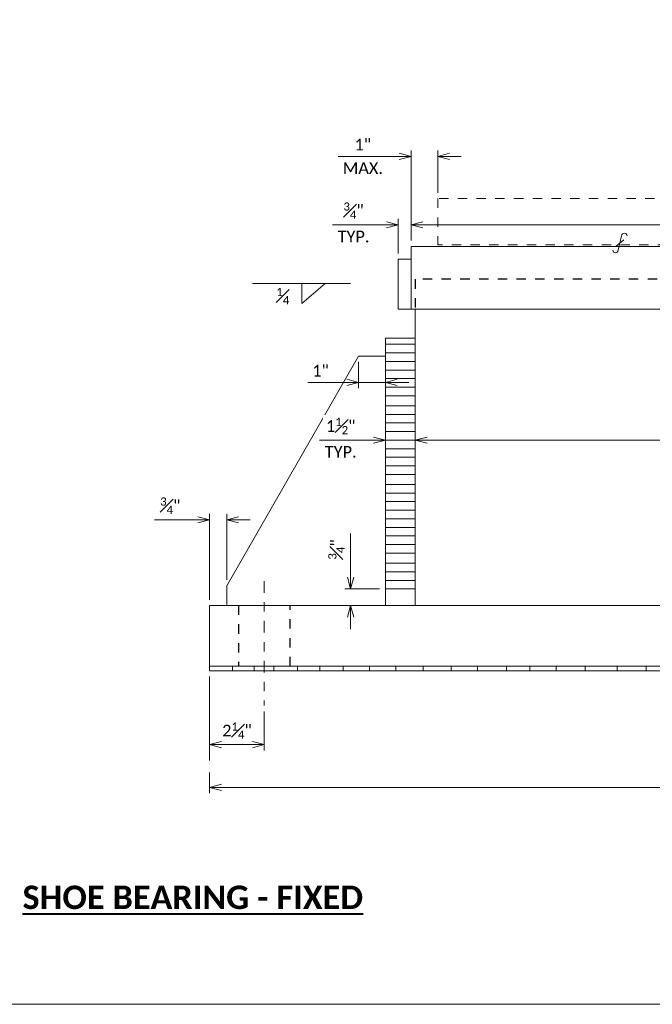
# Model space of a CAD drawing. Extents: x 5.9 to 37.4, y -13.6 to 7.4.
# Tile 2 of 8: x 12.9 to 19.7, y -13.6 to -3.1. Entities that reach past the tile are written whole.
import ezdxf

# ---------------------------------------------------------------- set-up
doc = ezdxf.new("R2010")
doc.units = 0
doc.header["$MEASUREMENT"] = 0
doc.linetypes.add('Wisdot2', pattern=[0.125, 0.0625, -0.0625])
doc.linetypes.add('Wisdot4', pattern=[0.28125, 0.125, -0.0625, 0.03125, -0.0625])
for name, color, linetype, lineweight in [('B_ANNO_DIM', 7, 'Continuous', 18), ('B_ANNO_SYMB', 7, 'Continuous', 18), ('B_ANNO_TEXT_TITLE', 7, 'Continuous', 40), ('B_BRG', 7, 'Continuous', 18), ('B_CNTR', 1, 'Wisdot4', 18), ('B_DETAIL_HIDDEN', 7, 'Wisdot2', 25), ('B_GIRD_BF', 2, 'Wisdot2', 18), ('B_STEEL', 92, 'Continuous', 18)]:
    doc.layers.add(name, color=color, linetype=linetype, lineweight=lineweight)
doc.layers.add('B_ANNO_NOPLOT', color=47, linetype='Continuous', lineweight=18, plot=False)
doc.styles.add('Annotative', font='calibri.ttf', dxfattribs={"height": 0.0625})
doc.styles.get("Standard").update_dxf_attribs({"font": 'calibri.ttf'})
doc.styles.add('Title', font='calibrib.ttf', dxfattribs={"height": 0.125})
doc.dimstyles.new('Annotative', dxfattribs={"dimscale": 0, "dimtxt": 0.0625, "dimasz": 0.0625, "dimexe": 0.03125, "dimexo": 0.03125, "dimgap": 0.03125, "dimtad": 1, "dimdec": 3, "dimzin": 3, "dimdsep": 46, "dimlunit": 4, "dimtxsty": 'Standard', "dimblk": 'OPEN30', "dimcen": 0.03125, "dimaunit": 1, "dimadec": 0, "dimazin": 3, "dimtfac": 0.75, "dimtdec": 3, "dimtofl": 0, "dimtmove": 0, "dimatfit": 3, "dimldrblk": 'OPEN30', "dimfxl": 1, "dimtfill": 1, "dimfrac": 1, "dimtolj": 1, "dimtzin": 0, "dimarcsym": 0})

# ---------------------------------------------------------------- blocks, each defined once
blk = doc.blocks.new('_Open30')
at = {"color": 0, "linetype": 'ByBlock', "lineweight": -2}
for p, q in [((-1, 0.26794919), (0, 0)), ((0, 0), (-1, -0.26794919)), ((0, 0), (-1, 0))]:
    blk.add_line(p, q, dxfattribs=at)
blk = doc.blocks.new('*D25')
at = {"layer": 'B_ANNO_DIM', "color": 0, "transparency": 16777216}
for p, q in [((14.92888252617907, -12.1291625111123), (14.92888252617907, -12.91850160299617)), ((15.51188252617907, -12.5021625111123), (15.51188252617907, -12.91850160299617)), ((15.05388252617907, -12.85600160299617), (15.38688252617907, -12.85600160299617))]:
    blk.add_line(p, q, dxfattribs=at)
at = {"layer": 'Defpoints', "color": 0, "lineweight": -2, "transparency": 16777216}
for p in [(14.92888252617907, -12.0666625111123), (15.51188252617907, -12.4396625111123)]:
    blk.add_point(p, dxfattribs=at)
at = {"layer": 'B_ANNO_DIM', "color": 0, "transparency": 16777216, "xscale": 0.125, "yscale": 0.125, "zscale": 0.125, "rotation": 180}
blk.add_blockref('_Open30', (14.92888252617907, -12.85600160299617), dxfattribs=at)
at = {"layer": 'B_ANNO_DIM', "color": 0, "transparency": 16777216, "xscale": 0.125, "yscale": 0.125, "zscale": 0.125}
blk.add_blockref('_Open30', (15.51188252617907, -12.85600160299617), dxfattribs=at)
at = {"layer": 'B_ANNO_DIM', "color": 0, "transparency": 16777216, "insert": (15.22038252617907, -12.70569871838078), "char_height": 0.125, "attachment_point": 5, "bg_fill": 3, "box_fill_scale": 1.25, "bg_fill_color": 256, "bg_fill_true_color": 13158600, "bg_fill_transparency": 0}
blk.add_mtext('\\A1;2{\\H0.7x;\\S1#4;}"', dxfattribs=at)
at = {"layer": 'Defpoints', "color": 0, "lineweight": -2, "transparency": 16777216}
blk.add_point((15.51188252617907, -12.85600160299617), dxfattribs=at)
blk = doc.blocks.new('*D80')
at = {"layer": 'B_ANNO_DIM', "color": 0, "transparency": 16777216}
for p, q in [((14.92888252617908, -12.1311625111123), (14.92888252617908, -13.0263518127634)), ((25.49888252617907, -12.1311625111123), (25.49888252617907, -13.37399972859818)), ((14.92888252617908, -13.1513518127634), (14.92888252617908, -13.37399972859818)), ((15.05388252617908, -13.31149972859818), (25.37388252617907, -13.31149972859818))]:
    blk.add_line(p, q, dxfattribs=at)
at = {"layer": 'Defpoints', "color": 0, "lineweight": -2, "transparency": 16777216}
for p in [(14.92888252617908, -12.0686625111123), (25.49888252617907, -12.0686625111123), (25.49888252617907, -13.31149972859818)]:
    blk.add_point(p, dxfattribs=at)
at = {"layer": 'B_ANNO_DIM', "color": 0, "transparency": 16777216, "xscale": 0.125, "yscale": 0.125, "zscale": 0.125, "rotation": 180}
blk.add_blockref('_Open30', (14.92888252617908, -13.31149972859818), dxfattribs=at)
at = {"layer": 'B_ANNO_DIM', "color": 0, "transparency": 16777216, "xscale": 0.125, "yscale": 0.125, "zscale": 0.125}
blk.add_blockref('_Open30', (25.49888252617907, -13.31149972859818), dxfattribs=at)
at = {"layer": 'B_ANNO_DIM', "color": 0, "transparency": 16777216, "insert": (20.21388252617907, -13.18558626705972), "char_height": 0.125, "attachment_point": 5, "bg_fill": 3, "box_fill_scale": 1.25, "bg_fill_color": 256, "bg_fill_true_color": 13158600, "bg_fill_transparency": 0}
blk.add_mtext('\\A1;2\'-7"', dxfattribs=at)
blk = doc.blocks.new('*D27')
at = {"layer": 'B_ANNO_DIM', "color": 0, "transparency": 16777216}
for p, q in [((14.80388252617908, -10.45843718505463), (14.3386485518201, -10.45843718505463)), ((14.92888252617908, -11.31016251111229), (14.92888252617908, -10.39593718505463)), ((15.11188252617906, -11.0991625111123), (15.11188252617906, -10.39593718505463)), ((15.23688252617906, -10.45843718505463), (15.36188252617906, -10.45843718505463))]:
    blk.add_line(p, q, dxfattribs=at)
at = {"layer": 'Defpoints', "color": 0, "lineweight": -2, "transparency": 16777216}
for p in [(14.92888252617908, -10.45843718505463), (15.11188252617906, -11.1616625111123), (14.92888252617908, -11.37266251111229)]:
    blk.add_point(p, dxfattribs=at)
at = {"layer": 'B_ANNO_DIM', "color": 0, "transparency": 16777216, "xscale": 0.125, "yscale": 0.125, "zscale": 0.125}
blk.add_blockref('_Open30', (14.92888252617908, -10.45843718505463), dxfattribs=at)
at = {"layer": 'B_ANNO_DIM', "color": 0, "transparency": 16777216, "xscale": 0.125, "yscale": 0.125, "zscale": 0.125, "rotation": 180}
blk.add_blockref('_Open30', (15.11188252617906, -10.45843718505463), dxfattribs=at)
at = {"layer": 'B_ANNO_DIM', "color": 0, "transparency": 16777216, "insert": (14.50876553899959, -10.30715833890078), "char_height": 0.125, "attachment_point": 5, "bg_fill": 3, "box_fill_scale": 1.25, "bg_fill_color": 256, "bg_fill_true_color": 13158600, "bg_fill_transparency": 0}
blk.add_mtext('\\A1;{\\H0.7x;\\S3#4;}"', dxfattribs=at)
blk = doc.blocks.new('*D28')
at = {"layer": 'B_ANNO_DIM', "color": 0, "transparency": 16777216}
for p, q in [((16.43331674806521, -11.0696625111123), (16.43331674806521, -10.60442853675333)), ((16.74138252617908, -11.1946625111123), (16.37081674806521, -11.1946625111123)), ((16.74138252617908, -11.3726625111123), (16.37081674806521, -11.3726625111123)), ((16.43331674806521, -11.4976625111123), (16.43331674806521, -11.6226625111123))]:
    blk.add_line(p, q, dxfattribs=at)
at = {"layer": 'Defpoints', "color": 0, "lineweight": -2, "transparency": 16777216}
for p in [(16.43331674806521, -11.1946625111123), (16.80388252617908, -11.1946625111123), (16.80388252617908, -11.3726625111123)]:
    blk.add_point(p, dxfattribs=at)
at = {"layer": 'B_ANNO_DIM', "color": 0, "transparency": 16777216, "xscale": 0.125, "yscale": 0.125, "zscale": 0.125}
for p, rotation in [((16.43331674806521, -11.1946625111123), 270), ((16.43331674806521, -11.3726625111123), 90)]:
    blk.add_blockref('_Open30', p, dxfattribs=dict(at, rotation=rotation))
at = {"layer": 'B_ANNO_DIM', "color": 0, "transparency": 16777216, "insert": (16.28203790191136, -10.77454552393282), "char_height": 0.125, "attachment_point": 5, "rotation": 90, "bg_fill": 3, "box_fill_scale": 1.25, "bg_fill_color": 256, "bg_fill_true_color": 13158600, "bg_fill_transparency": 0}
blk.add_mtext('\\A1;{\\H0.7x;\\S3#4;}"', dxfattribs=at)
blk = doc.blocks.new('*D29')
at = {"layer": 'B_ANNO_DIM', "color": 0, "transparency": 16777216}
for p, q in [((16.51900063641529, -8.775162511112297), (16.51900063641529, -9.055788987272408)), ((15.97652367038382, -8.993288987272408), (16.51900063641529, -8.993288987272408)), ((16.39400063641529, -8.993288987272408), (16.26900063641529, -8.993288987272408)), ((16.80388252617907, -8.993288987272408), (16.51900063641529, -8.993288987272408)), ((16.80388252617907, -8.981162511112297), (16.80388252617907, -8.930788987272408)), ((16.92888252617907, -8.993288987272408), (17.05388252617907, -8.993288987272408))]:
    blk.add_line(p, q, dxfattribs=at)
at = {"layer": 'Defpoints', "color": 0, "lineweight": -2, "transparency": 16777216}
for p in [(16.51900063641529, -8.712662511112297), (16.51900063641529, -8.993288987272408), (16.80388252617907, -9.043662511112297)]:
    blk.add_point(p, dxfattribs=at)
at = {"layer": 'B_ANNO_DIM', "color": 0, "transparency": 16777216, "xscale": 0.125, "yscale": 0.125, "zscale": 0.125}
blk.add_blockref('_Open30', (16.51900063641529, -8.993288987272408), dxfattribs=at)
at = {"layer": 'B_ANNO_DIM', "color": 0, "transparency": 16777216, "xscale": 0.125, "yscale": 0.125, "zscale": 0.125, "rotation": 180}
blk.add_blockref('_Open30', (16.80388252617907, -8.993288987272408), dxfattribs=at)
at = {"layer": 'B_ANNO_DIM', "color": 0, "transparency": 16777216, "insert": (16.11258136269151, -8.868144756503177), "char_height": 0.125, "attachment_point": 5, "bg_fill": 3, "box_fill_scale": 1.25, "bg_fill_color": 256, "bg_fill_true_color": 13158600, "bg_fill_transparency": 0}
blk.add_mtext('\\A1;1"', dxfattribs=at)
blk = doc.blocks.new('*D30')
at = {"layer": 'B_ANNO_DIM', "color": 0, "transparency": 16777216}
for p, q in [((16.81588252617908, -7.31230941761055), (16.23847868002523, -7.31230941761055)), ((16.94088252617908, -7.617162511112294), (16.94088252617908, -7.24980941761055)), ((17.07788252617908, -7.480162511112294), (17.07788252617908, -7.24980941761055)), ((17.20288252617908, -7.31230941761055), (17.32788252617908, -7.31230941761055))]:
    blk.add_line(p, q, dxfattribs=at)
at = {"layer": 'Defpoints', "color": 0, "lineweight": -2, "transparency": 16777216}
for p in [(16.94088252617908, -7.31230941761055), (17.07788252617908, -7.542662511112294), (16.94088252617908, -7.679662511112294)]:
    blk.add_point(p, dxfattribs=at)
at = {"layer": 'B_ANNO_DIM', "color": 0, "transparency": 16777216, "xscale": 0.125, "yscale": 0.125, "zscale": 0.125}
blk.add_blockref('_Open30', (16.94088252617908, -7.31230941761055), dxfattribs=at)
at = {"layer": 'B_ANNO_DIM', "color": 0, "transparency": 16777216, "xscale": 0.125, "yscale": 0.125, "zscale": 0.125, "rotation": 180}
blk.add_blockref('_Open30', (17.07788252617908, -7.31230941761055), dxfattribs=at)
at = {"layer": 'B_ANNO_DIM', "color": 0, "transparency": 16777216, "char_height": 0.125, "attachment_point": 5, "bg_fill": 3, "box_fill_scale": 1.25, "bg_fill_color": 256, "bg_fill_true_color": 13158600, "bg_fill_transparency": 0}
for s, insert in [('\\A1;{\\H0.7x;\\S3#4;}" ', (16.46468060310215, -7.161030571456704)), ('\\A1;TYP.', (16.46468060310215, -7.437742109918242))]:
    blk.add_mtext(s, dxfattribs=dict(at, insert=insert))
blk = doc.blocks.new('*D81')
at = {"layer": 'B_ANNO_DIM', "color": 0, "transparency": 16777216}
for p, q in [((16.67888252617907, -9.608662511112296), (16.10147868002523, -9.608662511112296)), ((16.80388252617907, -9.579162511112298), (16.80388252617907, -9.671162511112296)), ((17.12388252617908, -9.579162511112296), (17.12388252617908, -9.671162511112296)), ((17.24888252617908, -9.608662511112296), (17.37388252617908, -9.608662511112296))]:
    blk.add_line(p, q, dxfattribs=at)
at = {"layer": 'Defpoints', "color": 0, "lineweight": -2, "transparency": 16777216}
for p in [(16.80388252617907, -9.516662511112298), (17.12388252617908, -9.516662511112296), (16.80388252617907, -9.608662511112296)]:
    blk.add_point(p, dxfattribs=at)
at = {"layer": 'B_ANNO_DIM', "color": 0, "transparency": 16777216, "xscale": 0.125, "yscale": 0.125, "zscale": 0.125}
blk.add_blockref('_Open30', (16.80388252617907, -9.608662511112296), dxfattribs=at)
at = {"layer": 'B_ANNO_DIM', "color": 0, "transparency": 16777216, "xscale": 0.125, "yscale": 0.125, "zscale": 0.125, "rotation": 180}
blk.add_blockref('_Open30', (17.12388252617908, -9.608662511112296), dxfattribs=at)
at = {"layer": 'B_ANNO_DIM', "color": 0, "transparency": 16777216, "char_height": 0.125, "attachment_point": 5, "bg_fill": 3, "box_fill_scale": 1.25, "bg_fill_color": 256, "bg_fill_true_color": 13158600, "bg_fill_transparency": 0}
for s, insert in [('\\A1;1{\\H0.7x;\\S1#2;}"', (16.32768060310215, -9.458124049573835)), ('\\A1;TYP.', (16.32768060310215, -9.734095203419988))]:
    blk.add_mtext(s, dxfattribs=dict(at, insert=insert))
blk = doc.blocks.new('*D31')
at = {"layer": 'B_ANNO_DIM', "color": 0, "transparency": 16777216}
for p, q in [((17.12388252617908, -9.579162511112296), (17.12388252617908, -9.671162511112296)), ((17.24888252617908, -9.608662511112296), (23.17888252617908, -9.608662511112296)), ((23.30388252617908, -9.579162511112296), (23.30388252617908, -9.671162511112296))]:
    blk.add_line(p, q, dxfattribs=at)
at = {"layer": 'Defpoints', "color": 0, "lineweight": -2, "transparency": 16777216}
for p in [(17.12388252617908, -9.516662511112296), (23.30388252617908, -9.516662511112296), (23.30388252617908, -9.608662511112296)]:
    blk.add_point(p, dxfattribs=at)
at = {"layer": 'B_ANNO_DIM', "color": 0, "transparency": 16777216, "xscale": 0.125, "yscale": 0.125, "zscale": 0.125, "rotation": 180}
blk.add_blockref('_Open30', (17.12388252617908, -9.608662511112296), dxfattribs=at)
at = {"layer": 'B_ANNO_DIM', "color": 0, "transparency": 16777216, "xscale": 0.125, "yscale": 0.125, "zscale": 0.125}
blk.add_blockref('_Open30', (23.30388252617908, -9.608662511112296), dxfattribs=at)
at = {"layer": 'B_ANNO_DIM', "color": 0, "transparency": 16777216, "insert": (20.21388252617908, -9.458311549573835), "char_height": 0.125, "attachment_point": 5, "bg_fill": 3, "box_fill_scale": 1.25, "bg_fill_color": 256, "bg_fill_true_color": 13158600, "bg_fill_transparency": 0}
blk.add_mtext('\\A1;"E" - {\\H0.7x;\\S1#4;}"', dxfattribs=at)
blk = doc.blocks.new('*D34')
at = {"layer": 'B_ANNO_DIM', "color": 0, "transparency": 16777216}
for p, q in [((16.95288252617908, -6.582343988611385), (16.299709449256, -6.582343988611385)), ((17.07788252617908, -7.480162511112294), (17.07788252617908, -6.519843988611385)), ((17.36276441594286, -6.970162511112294), (17.36276441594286, -6.519843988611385)), ((17.48776441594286, -6.582343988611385), (17.61276441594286, -6.582343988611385))]:
    blk.add_line(p, q, dxfattribs=at)
at = {"layer": 'Defpoints', "color": 0, "lineweight": -2, "transparency": 16777216}
for p in [(17.07788252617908, -6.582343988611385), (17.36276441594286, -7.032662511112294), (17.07788252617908, -7.542662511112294)]:
    blk.add_point(p, dxfattribs=at)
at = {"layer": 'B_ANNO_DIM', "color": 0, "transparency": 16777216, "xscale": 0.125, "yscale": 0.125, "zscale": 0.125}
blk.add_blockref('_Open30', (17.07788252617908, -6.582343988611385), dxfattribs=at)
at = {"layer": 'B_ANNO_DIM', "color": 0, "transparency": 16777216, "xscale": 0.125, "yscale": 0.125, "zscale": 0.125, "rotation": 180}
blk.add_blockref('_Open30', (17.36276441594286, -6.582343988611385), dxfattribs=at)
at = {"layer": 'B_ANNO_DIM', "color": 0, "transparency": 16777216, "char_height": 0.125, "attachment_point": 5, "bg_fill": 3, "box_fill_scale": 1.25, "bg_fill_color": 256, "bg_fill_true_color": 13158600, "bg_fill_transparency": 0}
for s, insert in [('\\A1;1" ', (16.56379598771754, -6.457199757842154)), ('\\A1;MAX.', (16.56379598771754, -6.707776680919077))]:
    blk.add_mtext(s, dxfattribs=dict(at, insert=insert))
blk = doc.blocks.new('*D35')
at = {"layer": 'B_ANNO_DIM', "color": 0, "transparency": 16777216}
for p, q in [((17.07788252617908, -7.480162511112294), (17.07788252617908, -7.24980941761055)), ((17.20288252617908, -7.31230941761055), (23.22488252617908, -7.31230941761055)), ((23.34988252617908, -7.480162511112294), (23.34988252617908, -7.24980941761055))]:
    blk.add_line(p, q, dxfattribs=at)
at = {"layer": 'Defpoints', "color": 0, "lineweight": -2, "transparency": 16777216}
for p in [(23.34988252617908, -7.31230941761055), (17.07788252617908, -7.542662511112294), (23.34988252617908, -7.542662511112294)]:
    blk.add_point(p, dxfattribs=at)
at = {"layer": 'B_ANNO_DIM', "color": 0, "transparency": 16777216, "xscale": 0.125, "yscale": 0.125, "zscale": 0.125, "rotation": 180}
blk.add_blockref('_Open30', (17.07788252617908, -7.31230941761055), dxfattribs=at)
at = {"layer": 'B_ANNO_DIM', "color": 0, "transparency": 16777216, "xscale": 0.125, "yscale": 0.125, "zscale": 0.125}
blk.add_blockref('_Open30', (23.34988252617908, -7.31230941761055), dxfattribs=at)
at = {"layer": 'B_ANNO_DIM', "color": 0, "transparency": 16777216, "insert": (20.21388252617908, -7.18730941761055), "char_height": 0.125, "attachment_point": 5, "bg_fill": 3, "box_fill_scale": 1.25, "bg_fill_color": 256, "bg_fill_true_color": 13158600, "bg_fill_transparency": 0}
blk.add_mtext('\\A1;"E"', dxfattribs=at)
blk = doc.blocks.new('SHOE BEARING - FIXED')
at = {"layer": 'B_ANNO_DIM'}
for p, q in [((16.43088252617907, -7.938063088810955), (15.38688252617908, -7.938063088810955)), ((15.91388252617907, -7.938063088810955), (15.91388252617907, -8.152063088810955)), ((15.91388252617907, -8.152063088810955), (16.16088252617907, -7.938063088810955))]:
    blk.add_line(p, q, dxfattribs=at)
at = {"layer": 'B_ANNO_SYMB'}
for p, q in [((19.32588252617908, -7.429662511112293), (19.28888252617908, -7.583662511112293)), ((19.34788252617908, -7.471662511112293), (19.26788252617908, -7.540662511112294))]:
    blk.add_line(p, q, dxfattribs=at)
for centre, radius, start, end in [((19.35488252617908, -7.431662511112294), 0.03006659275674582, 3.814072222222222, 176.0548111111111), ((19.25988252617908, -7.580662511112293), 0.0291547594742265, 185.9061416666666, 354.0938583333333)]:
    blk.add_arc(centre, radius, start, end, dxfattribs=at)
at = {"layer": 'B_BRG'}
blk.add_line((14.92888252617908, -12.0686625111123), (14.92888252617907, -12.0206625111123), dxfattribs=at)
at = {"layer": 'B_BRG', "flags": 128}
for points in [[(14.92888252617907, -12.0206625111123), (14.92888252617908, -12.0686625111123), (15.17288252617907, -12.0686625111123), (15.17288252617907, -12.0206625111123), (14.92888252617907, -12.0206625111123)], [(15.40488252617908, -12.0206625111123), (15.40488252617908, -12.0686625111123), (15.61488252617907, -12.0686625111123), (15.61488252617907, -12.0206625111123), (15.40488252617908, -12.0206625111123)], [(15.86488252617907, -12.0206625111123), (15.86488252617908, -12.0686625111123), (16.10488252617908, -12.0686625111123), (16.10488252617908, -12.0206625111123), (15.86488252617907, -12.0206625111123)], [(16.35488252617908, -12.0206625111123), (16.35488252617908, -12.0686625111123), (16.63488252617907, -12.0686625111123), (16.63488252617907, -12.0206625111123), (16.35488252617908, -12.0206625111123)], [(16.91588252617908, -12.0206625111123), (16.91588252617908, -12.0686625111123), (17.20588252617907, -12.0686625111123), (17.20588252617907, -12.0206625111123), (16.91588252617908, -12.0206625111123)], [(17.50588252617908, -12.0206625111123), (17.5058825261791, -12.0686625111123), (17.7858825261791, -12.0686625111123), (17.78588252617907, -12.0206625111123), (17.50588252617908, -12.0206625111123)], [(18.09688252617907, -12.0206625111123), (18.09688252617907, -12.0686625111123), (18.34688252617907, -12.0686625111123), (18.34688252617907, -12.0206625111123), (18.09688252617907, -12.0206625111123)], [(18.62688252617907, -12.0206625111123), (18.62688252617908, -12.06866251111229), (18.93688252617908, -12.06866251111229), (18.93688252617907, -12.0206625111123), (18.62688252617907, -12.0206625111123)], [(19.27788252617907, -12.0206625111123), (19.27788252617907, -12.06866251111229), (19.58788252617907, -12.06866251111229), (19.58788252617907, -12.0206625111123), (19.27788252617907, -12.0206625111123)]]:
    blk.add_lwpolyline(points, dxfattribs=at)
at = {"layer": 'B_CNTR'}
blk.add_line((15.51188252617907, -11.1116625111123), (15.51188252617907, -12.4396625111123), dxfattribs=at)
at = {"layer": 'B_DETAIL_HIDDEN'}
for p, q in [((23.30388252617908, -7.893662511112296), (17.12388252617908, -7.893662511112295)), ((17.12388252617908, -7.893662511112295), (17.12388252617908, -8.213662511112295)), ((15.78788252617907, -12.0186625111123), (15.78788252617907, -11.3706625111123))]:
    blk.add_line(p, q, dxfattribs=at)
at = {"layer": 'B_STEEL'}
for p, q in [((23.34988252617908, -7.542662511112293), (17.07788252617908, -7.542662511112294)), ((17.07788252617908, -7.542662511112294), (17.07788252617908, -8.213662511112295)), ((16.94088252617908, -8.213662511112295), (16.94088252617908, -7.679662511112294)), ((16.94088252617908, -7.679662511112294), (17.07788252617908, -7.679662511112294)), ((16.94088252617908, -8.213662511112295), (23.48688252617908, -8.213662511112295)), ((17.12388252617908, -8.213662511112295), (17.12388252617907, -11.37266251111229)), ((17.12388252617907, -8.521662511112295), (16.80388252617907, -8.521662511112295)), ((16.80388252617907, -8.521662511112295), (16.80388252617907, -11.37266251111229)), ((17.12388252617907, -8.585662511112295), (16.80388252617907, -8.585662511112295)), ((16.51900063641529, -8.712662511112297), (15.11188252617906, -11.1616625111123)), ((16.80388252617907, -8.712662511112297), (16.51900063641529, -8.712662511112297)), ((16.80388252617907, -9.135662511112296), (17.12388252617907, -9.135662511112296)), ((17.12388252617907, -9.242662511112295), (16.80388252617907, -9.242662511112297)), ((16.80388252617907, -9.333662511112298), (17.12388252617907, -9.333662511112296)), ((17.12388252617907, -9.425662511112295), (16.80388252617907, -9.425662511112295)), ((17.12388252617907, -9.516662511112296), (16.80388252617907, -9.516662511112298)), ((16.80388252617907, -9.608662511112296), (17.12388252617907, -9.608662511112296)), ((17.12388252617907, -9.699662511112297), (16.80388252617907, -9.699662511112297)), ((16.80388252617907, -9.791662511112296), (17.12388252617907, -9.791662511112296)), ((17.12388252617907, -9.882662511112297), (16.80388252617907, -9.882662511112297)), ((16.80388252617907, -9.974662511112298), (17.12388252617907, -9.974662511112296)), ((17.12388252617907, -10.0816625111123), (16.80388252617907, -10.0816625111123)), ((16.80388252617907, -10.1726625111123), (17.12388252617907, -10.1726625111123)), ((17.12388252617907, -10.2646625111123), (16.80388252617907, -10.2646625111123)), ((17.12388252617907, -10.3556625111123), (16.80388252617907, -10.3556625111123)), ((16.80388252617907, -10.4476625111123), (17.12388252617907, -10.4476625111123)), ((17.12388252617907, -10.5386625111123), (16.80388252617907, -10.5386625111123)), ((16.80388252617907, -10.6306625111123), (17.12388252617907, -10.6306625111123)), ((17.12388252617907, -10.7216625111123), (16.80388252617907, -10.7216625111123)), ((16.80388252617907, -10.8136625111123), (17.12388252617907, -10.8136625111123)), ((17.12388252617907, -10.9206625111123), (16.80388252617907, -10.9206625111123)), ((16.80388252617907, -11.0116625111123), (17.12388252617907, -11.0116625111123)), ((17.12388252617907, -11.1036625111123), (16.80388252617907, -11.1036625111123)), ((15.11188252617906, -11.1616625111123), (15.11188252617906, -11.37266251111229)), ((16.80388252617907, -11.1946625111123), (17.12388252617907, -11.1946625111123)), ((25.49888252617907, -11.37266251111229), (14.92888252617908, -11.37266251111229)), ((14.92888252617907, -11.37266251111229), (14.92888252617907, -12.0206625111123))]:
    blk.add_line(p, q, dxfattribs=at)
at = {"layer": 'B_ANNO_DIM', "insert": (15.64030942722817, -7.985279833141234), "char_height": 0.125, "width": 0.3997966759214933, "attachment_point": 1, "style": 'Annotative'}
blk.add_mtext('\\A1;{\\H0.7x;\\S1#4;}', dxfattribs=at)
at = {"layer": 'B_ANNO_TEXT_TITLE', "insert": (14.7490301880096, -14.48546326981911), "char_height": 0.25, "width": 5.21908903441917, "attachment_point": 5, "style": 'Title'}
blk.add_mtext('{\\LSHOE BEARING - FIXED}', dxfattribs=at)
at = {"layer": 'B_ANNO_DIM'}
for base, p1, p2, text, picture, middle in [((16.94088252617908, -7.31230941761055), (17.07788252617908, -7.542662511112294), (16.94088252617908, -7.679662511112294), '{\\H0.7x;\\S3#4;}" \\XTYP.', '*D30', (16.46468060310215, -7.31230941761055)), ((16.80388252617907, -9.608662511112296), (17.12388252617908, -9.516662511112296), (16.80388252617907, -9.516662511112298), '1{\\H0.7x;\\S1#2;}"\\XTYP.', '*D81', (16.32768060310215, -9.608662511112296)), ((15.51188252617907, -12.85600160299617), (14.92888252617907, -12.0666625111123), (15.51188252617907, -12.4396625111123), '2{\\H0.7x;\\S1#4;}"', '*D25', (15.22038252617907, -12.70569871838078))]:
    dim = blk.add_linear_dim(base=base, p1=p1, p2=p2, text=text, dimstyle='Annotative', override={"dimlwd": 65535, "dimlwe": 65535}, dxfattribs=at)
    dim.commit()
    dim.dimension.update_dxf_attribs({"geometry": picture, "text_midpoint": middle})
dim = blk.add_linear_dim(base=(16.51900063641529, -8.993288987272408), p1=(16.80388252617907, -9.043662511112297), p2=(16.51900063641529, -8.712662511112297), text='1"', dimstyle='Annotative', override={"dimtmove": 1, "dimlwd": 65535, "dimlwe": 65535}, dxfattribs=at)
dim.commit()
dim.dimension.update_dxf_attribs({"geometry": '*D29', "text_midpoint": (16.11258136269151, -8.993288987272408), "dimtype": 128})
dim = blk.add_linear_dim(base=(16.43331674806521, -11.1946625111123), p1=(16.80388252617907, -11.37266251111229), p2=(16.80388252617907, -11.1946625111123), angle=90, text='{\\H0.7x;\\S3#4;}"', dimstyle='Annotative', override={"dimlwd": 65535, "dimlwe": 65535}, dxfattribs=at)
dim.commit()
dim.dimension.update_dxf_attribs({"geometry": '*D28', "text_midpoint": (16.28203790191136, -10.77454552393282)})
at = {"layer": 'B_BRG'}
blk.add_line((14.92888252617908, -12.0686625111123), (25.49888252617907, -12.0686625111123), dxfattribs=at)
at = {"layer": 'B_DETAIL_HIDDEN'}
blk.add_line((15.23688252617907, -11.37266251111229), (15.23688252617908, -12.0186625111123), dxfattribs=at)
at = {"layer": 'B_GIRD_BF'}
for p, q in [((17.36276441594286, -7.032662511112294), (17.36276441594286, -7.525662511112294)), ((17.36276441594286, -7.032662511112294), (17.36276441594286, -7.525662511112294)), ((20.21288252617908, -7.525662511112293), (17.36276441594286, -7.525662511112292))]:
    blk.add_line(p, q, dxfattribs=at)
at = {"layer": 'B_STEEL'}
for p, q in [((17.12388252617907, -8.677662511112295), (16.80388252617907, -8.677662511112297)), ((16.80388252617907, -8.769662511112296), (17.12388252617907, -8.769662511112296)), ((17.12388252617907, -8.860662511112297), (16.80388252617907, -8.860662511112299)), ((16.80388252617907, -8.952662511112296), (17.12388252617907, -8.952662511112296)), ((17.12388252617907, -9.043662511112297), (16.80388252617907, -9.043662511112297)), ((25.49888252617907, -12.0206625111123), (14.92888252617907, -12.0206625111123))]:
    blk.add_line(p, q, dxfattribs=at)
at = {"layer": 'B_ANNO_DIM'}
dim = blk.add_linear_dim(base=(23.30388252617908, -9.608662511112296), p1=(17.12388252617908, -9.516662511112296), p2=(23.30388252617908, -9.516662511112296), text='"E" - {\\H0.7x;\\S1#4;}"', dimstyle='Annotative', override={"dimlwd": 65535, "dimlwe": 65535}, dxfattribs=at)
dim.commit()
dim.dimension.update_dxf_attribs({"geometry": '*D31', "text_midpoint": (20.21388252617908, -9.458311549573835)})
for base, p1, p2, text, picture, middle in [((17.07788252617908, -6.582343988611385), (17.36276441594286, -7.032662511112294), (17.07788252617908, -7.542662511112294), '1" \\XMAX.', '*D34', (16.56379598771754, -6.582343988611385)), ((14.92888252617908, -10.45843718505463), (15.11188252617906, -11.1616625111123), (14.92888252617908, -11.37266251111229), '{\\H0.7x;\\S3#4;}"', '*D27', (14.50876553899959, -10.30715833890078)), ((25.49888252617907, -13.31149972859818), (14.92888252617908, -12.0686625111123), (25.49888252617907, -12.0686625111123), '2\'-7"', '*D80', (20.21388252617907, -13.18558626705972))]:
    dim = blk.add_linear_dim(base=base, p1=p1, p2=p2, text=text, dimstyle='Annotative', override={"dimlwd": 65535, "dimlwe": 65535}, dxfattribs=at)
    dim.commit()
    dim.dimension.update_dxf_attribs({"geometry": picture, "text_midpoint": middle})
at = {"layer": 'B_GIRD_BF'}
blk.add_line((20.07688252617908, -7.032662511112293), (17.36276441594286, -7.032662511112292), dxfattribs=at)
at = {"layer": 'B_ANNO_DIM'}
dim = blk.add_linear_dim(base=(23.34988252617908, -7.31230941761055), p1=(17.07788252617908, -7.542662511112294), p2=(23.34988252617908, -7.542662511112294), text='"E"', dimstyle='Annotative', override={"dimlwd": 65535, "dimlwe": 65535}, dxfattribs=at)
dim.commit()
dim.dimension.update_dxf_attribs({"geometry": '*D35', "text_midpoint": (20.21388252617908, -7.18730941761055)})

msp = doc.modelspace()

# ---------------------------------------------------------------- linework, layer by layer
at = {"layer": 'B_ANNO_NOPLOT', "flags": 128}
msp.add_lwpolyline([(5.852881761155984, -13.64708829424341), (5.852881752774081, 7.352911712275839), (32.84685364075, 7.352911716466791), (32.84685364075, 6.257508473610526), (37.35288175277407, 6.257508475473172), (37.3528817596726, -10.27212118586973), (32.23377782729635, -10.2721211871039), (32.23377782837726, -13.64708828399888)], close=True, dxfattribs=at)

# ---------------------------------------------------------------- next in the draw order: block references
at = {"lineweight": -2}
msp.add_blockref('SHOE BEARING - FIXED', (2.65950035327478e-08, 1.977832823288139), dxfattribs=at)

doc.saveas('drawing.dxf')
